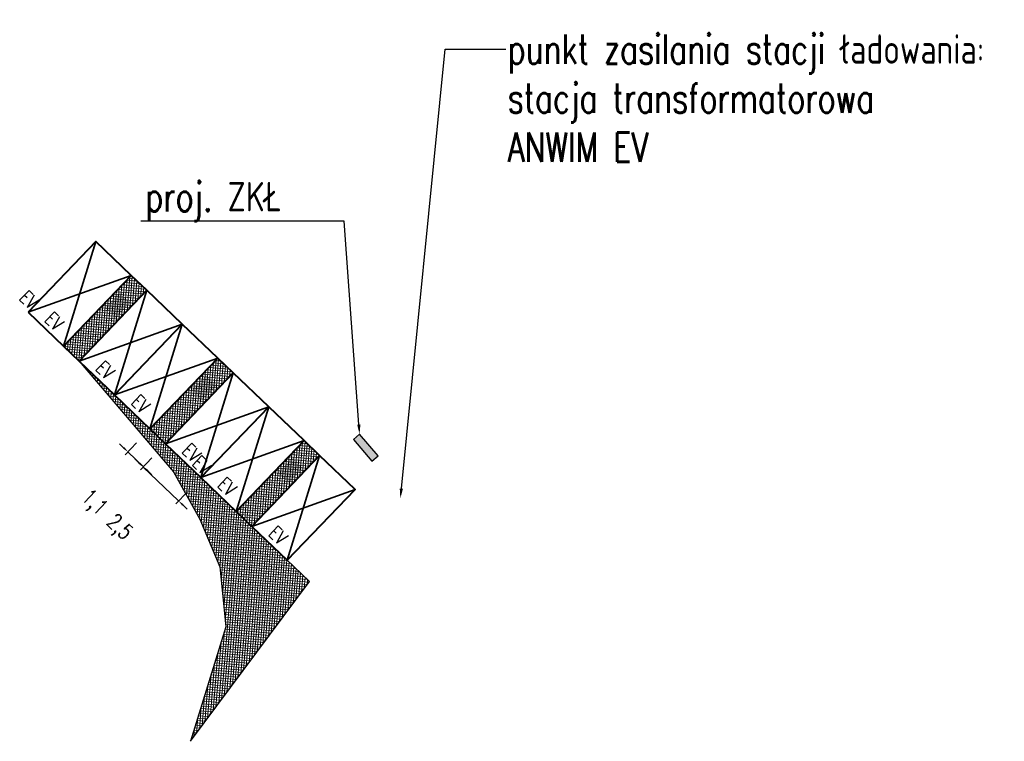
# Model space of a CAD drawing. Header units: metres. Extents: x 7447333 to 7447504, y 5607126 to 5607175.
# Tile 1 of 2: x 7447333 to 7447383, y 5607138 to 5607175. Entities that reach past the tile are written whole.
import ezdxf
from ezdxf import colors
from ezdxf.entities.mleader import LeaderData, LeaderLine
from ezdxf.math import Vec2, Vec3

# ---------------------------------------------------------------- set-up
doc = ezdxf.new("R2010")
doc.units = ezdxf.units.M
doc.header["$MEASUREMENT"] = 0
doc.layers.get('0').update_dxf_attribs({"color": 250, "linetype": 'CONTINUOUS', "lineweight": 100})
doc.layers.get('Defpoints').update_dxf_attribs({"linetype": 'CONTINUOUS'})
doc.layers.add('!!!_EV_AFIR_TRAFO', color=1, linetype='CONTINUOUS')
doc.layers.add('Ładowarka', color=7, linetype='CONTINUOUS')
for name, color, linetype, lineweight in [('#### trafo 1', 2, 'CONTINUOUS', 5), ('_Energa Invest-opisy', 7, 'CONTINUOUS', 50), ('ANWIM_E_Urządzenia', 1, 'CONTINUOUS', 35)]:
    doc.layers.add(name, color=color, linetype=linetype, lineweight=lineweight)
doc.layers.add('SCHEMAT', color=7, linetype='CONTINUOUS', transparency=0.7)
doc.styles.get("Standard").update_dxf_attribs({"font": 'Simplex.SHX', "width": 0.75})
doc.dimstyles.get("Standard").update_dxf_attribs({"dimtxt": 1, "dimasz": 1, "dimexe": 1, "dimexo": 1, "dimgap": 1, "dimtad": 1, "dimtxsty": 'Standard', "dimcen": 2.5, "dimadec": 0, "dimazin": 0, "dimtfac": 1, "dimtmove": 0, "dimatfit": 3, "dimfxl": 1, "dimarcsym": 0})

# ---------------------------------------------------------------- blocks, each defined once
blk = doc.blocks.new('*D312')
at = {"layer": '#### trafo 1', "color": 0, "linetype": 'ByBlock', "lineweight": -2, "ltscale": 0.1, "transparency": 16777216}
for p, q in [((7447339.146, 5607152.158), (7447338.929, 5607152.365)), ((7447339.809, 5607152.418), (7447339.224, 5607151.806)), ((7447341.169, 5607150.222), (7447339.362, 5607151.951)), ((7447341.616, 5607150.69), (7447341.03, 5607150.078)), ((7447341.385, 5607150.015), (7447341.602, 5607149.807))]:
    blk.add_line(p, q, dxfattribs=at)
at = {"layer": '#### trafo 1', "color": 0, "linetype": 'ByBlock', "ltscale": 0.1, "transparency": 16777216}
for points in [[(7447339.18, 5607152.194), (7447339.111, 5607152.122), (7447339.362, 5607151.951)], [(7447341.42, 5607150.051), (7447341.351, 5607149.979), (7447341.169, 5607150.222)]]:
    blk.add_solid(points, dxfattribs=at)
at = {"layer": 'Defpoints', "color": 0, "linetype": 'ByBlock', "ltscale": 0.1, "transparency": 16777216}
for p in [(7447340.501, 5607153.14), (7447339.362, 5607151.951), (7447342.307, 5607151.412)]:
    blk.add_point(p, dxfattribs=at)
at = {"layer": '#### trafo 1', "color": 0, "linetype": 'ByBlock', "lineweight": 15, "ltscale": 0.1, "transparency": 16777216, "insert": (7447338.103, 5607148.826), "char_height": 0.8, "attachment_point": 5, "rotation": 316.2628}
blk.add_mtext('2,5', dxfattribs=at)
blk = doc.blocks.new('*D313')
at = {"layer": '#### trafo 1', "color": 0, "linetype": 'ByBlock', "lineweight": -2, "ltscale": 0.1, "transparency": 16777216}
for p, q in [((7447338.365, 5607152.933), (7447338.148, 5607153.141)), ((7447339.015, 5607153.178), (7447338.444, 5607152.581)), ((7447339.377, 5607151.966), (7447338.582, 5607152.726)), ((7447339.809, 5607152.418), (7447339.238, 5607151.821)), ((7447339.593, 5607151.758), (7447339.81, 5607151.551))]:
    blk.add_line(p, q, dxfattribs=at)
at = {"layer": '#### trafo 1', "color": 0, "linetype": 'ByBlock', "ltscale": 0.1, "transparency": 16777216}
for points in [[(7447338.4, 5607152.97), (7447338.331, 5607152.897), (7447338.582, 5607152.726)], [(7447339.628, 5607151.794), (7447339.559, 5607151.722), (7447339.377, 5607151.966)]]:
    blk.add_solid(points, dxfattribs=at)
at = {"layer": 'Defpoints', "color": 0, "linetype": 'ByBlock', "ltscale": 0.1, "transparency": 16777216}
for p in [(7447339.706, 5607153.901), (7447338.582, 5607152.726), (7447340.501, 5607153.14)]:
    blk.add_point(p, dxfattribs=at)
at = {"layer": '#### trafo 1', "color": 0, "linetype": 'ByBlock', "lineweight": 15, "ltscale": 0.1, "transparency": 16777216, "insert": (7447336.816, 5607150.085), "char_height": 0.8, "attachment_point": 5, "rotation": 316.2628}
blk.add_mtext('1,1', dxfattribs=at)
blk = doc.blocks.new('ZKŁ_1')
h = blk.add_hatch(color=1)
h.dxf.hatch_style = 1
h.paths.add_polyline_path([(0, 0), (0, 0.379), (-1.322, 0.379), (-1.322, 0)])
at = {"color": 18, "lineweight": 30, "true_color": 0x000000}
blk.add_lwpolyline([(-1.322, 0), (0, 0), (0, 0.379), (-1.322, 0.379)], close=True, dxfattribs=at)

msp = doc.modelspace()

# ---------------------------------------------------------------- hatches: boundary and pattern name
at = {"layer": '!!!_EV_AFIR_TRAFO', "lineweight": 20, "true_color": 0xf26722, "transparency": 33554687}
h = msp.add_hatch(dxfattribs=at)
h.set_pattern_fill('ANSI37', color=30, angle=-139.6217)
h.set_pattern_definition([(265.3782552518, (-1804185.01546, 6622853.12078), (0.1245935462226, -0.0100721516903), []), (355.3782552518, (-1804185.01546, 6622853.12078), (0.0100721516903, 0.1245935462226), [])])
h.paths.add_polyline_path([(7447335.299, 5607158.118), (7447336.093, 5607157.358), (7447339.55, 5607160.97), (7447338.755, 5607161.731)])
h = msp.add_hatch(dxfattribs=at)
h.set_pattern_fill('ANSI37', color=30, angle=-139.6217)
h.set_pattern_definition([(265.3782552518, (0, 0), (0.1245935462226, -0.0100721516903), []), (355.3782552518, (0, 0), (0.0100721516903, 0.1245935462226), [])])
h.paths.add_polyline_path([(7447343.578, 5607143.79), (7447341.778, 5607137.95), (7447347.844, 5607146.114), (7447336.093, 5607157.358), (7447340.901, 5607151.7), (7447342.249, 5607149.288), (7447343.271, 5607146.854)])
h = msp.add_hatch(dxfattribs=at)
h.set_pattern_fill('ANSI37', color=30, angle=-139.6217)
h.set_pattern_definition([(265.3782552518, (-1804180.6081, 6622848.90353), (0.1245935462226, -0.0100721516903), []), (355.3782552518, (-1804180.6081, 6622848.90353), (0.0100721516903, 0.1245935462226), [])])
h.paths.add_polyline_path([(7447339.706, 5607153.901), (7447340.501, 5607153.14), (7447343.958, 5607156.753), (7447343.163, 5607157.513)])
h = msp.add_hatch(dxfattribs=at)
h.set_pattern_fill('ANSI37', color=30, angle=-139.6217)
h.set_pattern_definition([(265.3782552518, (-1804176.20075, 6622844.68628), (0.1245935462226, -0.0100721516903), []), (355.3782552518, (-1804176.20075, 6622844.68628), (0.0100721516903, 0.1245935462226), [])])
h.paths.add_polyline_path([(7447344.113, 5607149.684), (7447344.908, 5607148.923), (7447348.365, 5607152.536), (7447347.57, 5607153.296)])
at = {"layer": 'Ładowarka'}
h = msp.add_hatch(color=5, dxfattribs=at)
h.dxf.hatch_style = 1
h.paths.add_polyline_path([(7447337.407, 5607160.082), (7447337.963, 5607159.55), (7447338.708, 5607160.329), (7447338.152, 5607160.861)])
h = msp.add_hatch(color=5, dxfattribs=at)
h.dxf.hatch_style = 1
h.paths.add_polyline_path([(7447341.814, 5607155.865), (7447342.37, 5607155.333), (7447343.115, 5607156.111), (7447342.559, 5607156.644)])
h = msp.add_hatch(color=5, dxfattribs=at)
h.dxf.hatch_style = 1
h.paths.add_polyline_path([(7447346.221, 5607151.648), (7447346.778, 5607151.116), (7447347.522, 5607151.894), (7447346.966, 5607152.426)])

# ---------------------------------------------------------------- linework, layer by layer
at = {"layer": 'ANWIM_E_Urządzenia', "color": 3, "lineweight": 35}
for p, q in [((7447336.949, 5607163.459), (7447335.299, 5607158.118)), ((7447333.492, 5607159.847), (7447338.755, 5607161.731)), ((7447339.55, 5607160.97), (7447337.9, 5607155.629)), ((7447336.093, 5607157.358), (7447341.357, 5607159.242)), ((7447341.357, 5607159.242), (7447339.706, 5607153.901)), ((7447337.9, 5607155.629), (7447343.163, 5607157.513)), ((7447343.958, 5607156.753), (7447342.307, 5607151.412)), ((7447340.501, 5607153.14), (7447345.764, 5607155.025)), ((7447345.764, 5607155.025), (7447344.113, 5607149.684)), ((7447342.307, 5607151.412), (7447347.57, 5607153.296)), ((7447348.365, 5607152.536), (7447346.715, 5607147.195)), ((7447344.908, 5607148.923), (7447350.171, 5607150.807))]:
    msp.add_line(p, q, dxfattribs=at)
at = {"layer": 'ANWIM_E_Urządzenia', "color": 7, "lineweight": 35, "true_color": 0xffffff}
for p, q in [((7447339.55, 5607160.97), (7447337.9, 5607155.629)), ((7447343.958, 5607156.753), (7447342.307, 5607151.412)), ((7447348.365, 5607152.536), (7447346.715, 5607147.195))]:
    msp.add_line(p, q, dxfattribs=at)
at = {"layer": 'ANWIM_E_Urządzenia', "color": 114, "lineweight": 40, "true_color": 0x139b48}
for points in [[(7447333.492, 5607159.847), (7447335.299, 5607158.118), (7447338.755, 5607161.731), (7447336.949, 5607163.459)], [(7447335.299, 5607158.118), (7447336.093, 5607157.358), (7447339.55, 5607160.97), (7447338.755, 5607161.731)], [(7447336.093, 5607157.358), (7447337.9, 5607155.629), (7447341.357, 5607159.242), (7447339.55, 5607160.97)], [(7447337.9, 5607155.629), (7447339.706, 5607153.901), (7447343.163, 5607157.513), (7447341.357, 5607159.242)], [(7447339.706, 5607153.901), (7447340.501, 5607153.14), (7447343.958, 5607156.753), (7447343.163, 5607157.513)], [(7447340.501, 5607153.14), (7447342.307, 5607151.412), (7447345.764, 5607155.025), (7447343.958, 5607156.753)], [(7447342.307, 5607151.412), (7447344.113, 5607149.684), (7447347.57, 5607153.296), (7447345.764, 5607155.025)], [(7447344.113, 5607149.684), (7447344.908, 5607148.923), (7447348.365, 5607152.536), (7447347.57, 5607153.296)], [(7447344.908, 5607148.923), (7447346.715, 5607147.195), (7447350.171, 5607150.807), (7447348.365, 5607152.536)]]:
    msp.add_lwpolyline(points, close=True, dxfattribs=at)
at = {"layer": 'SCHEMAT', "linetype": 'Continuous'}
msp.add_lwpolyline([(7447341.778, 5607137.95), (7447347.844, 5607146.114), (7447336.093, 5607157.358), (7447340.901, 5607151.7), (7447342.249, 5607149.288), (7447343.271, 5607146.854), (7447343.578, 5607143.79), (7447341.778, 5607137.95)], dxfattribs=at)

# ---------------------------------------------------------------- block references
at = {"xscale": 1.1, "yscale": 1.1, "zscale": 1.1, "rotation": 310.7023029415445}
msp.add_blockref('ZKŁ_1', (7447351.033, 5607152.245, 0.025), dxfattribs=at)

# ---------------------------------------------------------------- texts
at = {"layer": 'Ładowarka', "color": 7, "lineweight": 40, "true_color": 0xffffff, "char_height": 0.6991, "attachment_point": 1, "rotation": 316.2628}
for insert in [(7447333.473, 5607161.027), (7447337.369, 5607157.44), (7447341.777, 5607153.223), (7447342.288, 5607152.593), (7447346.184, 5607149.006)]:
    msp.add_mtext_dynamic_manual_height_columns('EV', width=0.58533, gutter_width=3.496, heights=[0], dxfattribs=dict(at, insert=insert))
at = {"layer": 'Ładowarka', "color": 3, "lineweight": 40, "char_height": 0.6991, "attachment_point": 1, "rotation": 316.2628}
for insert in [(7447334.768, 5607159.929), (7447337.369, 5607157.44), (7447339.175, 5607155.712), (7447341.777, 5607153.223), (7447343.583, 5607151.495), (7447346.184, 5607149.006)]:
    msp.add_mtext_dynamic_manual_height_columns('EV', width=0.58533, gutter_width=3.496, heights=[0], dxfattribs=dict(at, insert=insert))

# ---------------------------------------------------------------- dimensions: what is measured, and where the dimension line sits
at = {"layer": '#### trafo 1', "color": 6, "linetype": 'ByBlock', "lineweight": 15, "ltscale": 0.1}
for p1, p2, distance, picture, middle in [((7447340.501, 5607153.14), (7447339.706, 5607153.901), 1.626, '*D313', (7447336.816, 5607150.085)), ((7447342.307, 5607151.412), (7447340.501, 5607153.14), 1.647, '*D312', (7447338.103, 5607148.826))]:
    dim = msp.add_aligned_dim(p1=p1, p2=p2, distance=distance, dimstyle='Standard', override={"dimtxt": 0.8, "dimasz": 0.3, "dimexe": 0.2, "dimdec": 1, "dimtmove": 2}, dxfattribs=at)
    dim.commit()
    dim.dimension.update_dxf_attribs({"geometry": picture, "text_midpoint": middle})

# ---------------------------------------------------------------- leaders
at = {"layer": '_Energa Invest-opisy', "linetype": 'Continuous', "lineweight": 0}
ml = msp.add_multileader_mtext('Standard', dxfattribs=at)
ml.set_content('{\\C256;\\c0;punkt zasilania stacji ładowania:\\Pstacja transformatorowa\\PANWIM EV}', color=256)
ml.set_leader_properties()
ml.build(insert=Vec2(0, 0))
ml.multileader.update_dxf_attribs({"has_text_frame": 1, "text_right_attachment_type": 6, "dogleg_length": 6.199, "arrow_head_size": 0.5, "scale": 0.5})
ctx = ml.context
ctx.base_point, ctx.scale, ctx.char_height, ctx.arrow_head_size, ctx.landing_gap_size, ctx.plane_origin, ctx.plane_x_axis, ctx.plane_y_axis = Vec3(7447357.872, 5607173.283), 0.5, 1.5, 0.5, 0.09, Vec3(7447293.348, 5607071.363), Vec3(1, 0.000049), Vec3(-0.000049, 1)
ctx.right_attachment = 6
notes = []
notes.append((ctx, [(0, (1, 1, 0), (7447354.773, 5607173.282), (1, 0.000049), 3.099, [(2, [(7447352.484, 5607150.349)], 0, [])])]))
ctx.mtext.insert, ctx.mtext.text_direction, ctx.mtext.rotation, ctx.mtext.defined_height, ctx.mtext.flow_direction = Vec3(7447357.962, 5607174.033), Vec3(1, 0.000049), 0.000049, 5.255, 5
ctx.mtext.has_bg_fill, ctx.mtext.bg_color, ctx.mtext.bg_scale_factor, ctx.mtext.bg_transparency, ctx.mtext.use_window_bg_color = 1, -1023410167, 1.5, 0, 1
for ctx, leaders in notes:
    for number, flags, end, landing, length, lines in leaders:
        leader = LeaderData()
        leader.index, (leader.has_last_leader_line, leader.has_dogleg_vector, leader.attachment_direction) = number, flags
        leader.last_leader_point, leader.dogleg_vector, leader.dogleg_length = Vec3(end), Vec3(landing), length
        for number, points, colour, breaks in lines:
            line = LeaderLine()
            line.index, line.vertices, line.color, line.breaks = number, Vec3.list(points), colors.encode_raw_color(colour), breaks
            leader.lines.append(line)
        ctx.leaders.append(leader)

# ---------------------------------------------------------------- next in the draw order: leaders
at = {"layer": 'ANWIM_E_Urządzenia', "color": 0, "linetype": 'Continuous', "lineweight": 0}
ml = msp.add_multileader_mtext('Standard', dxfattribs=at)
ml.set_content('proj. ZKŁ')
ml.set_leader_properties()
ml.build(insert=Vec2(0, 0))
ml.multileader.update_dxf_attribs({"has_text_frame": 1, "text_right_attachment_type": 6, "dogleg_length": 6.199, "arrow_head_size": 0.5, "scale": 0.5})
ctx = ml.context
ctx.base_point, ctx.scale, ctx.char_height, ctx.arrow_head_size, ctx.landing_gap_size, ctx.plane_origin = Vec3(7447338.678, 5607165.5), 0.5, 1.5, 0.5, 0.09, Vec3(7447357.504, 5607144.212)
ctx.right_attachment, ctx.text_align_type = 6, 2
notes = []
notes.append((ctx, [(1, (1, 1, 0), (7447349.618, 5607164.5), (-1, 0), 3.099, [(0, [(7447350.401, 5607153.619)], 0, [])])]))
ctx.mtext.insert, ctx.mtext.alignment, ctx.mtext.flow_direction = Vec3(7447346.429, 5607166.5), 3, 5
ctx.mtext.has_bg_fill, ctx.mtext.bg_color, ctx.mtext.bg_scale_factor, ctx.mtext.bg_transparency, ctx.mtext.use_window_bg_color = 1, -1023410167, 1.5, 0, 1
for ctx, leaders in notes:
    for number, flags, end, landing, length, lines in leaders:
        leader = LeaderData()
        leader.index, (leader.has_last_leader_line, leader.has_dogleg_vector, leader.attachment_direction) = number, flags
        leader.last_leader_point, leader.dogleg_vector, leader.dogleg_length = Vec3(end), Vec3(landing), length
        for number, points, colour, breaks in lines:
            line = LeaderLine()
            line.index, line.vertices, line.color, line.breaks = number, Vec3.list(points), colors.encode_raw_color(colour), breaks
            leader.lines.append(line)
        ctx.leaders.append(leader)

doc.saveas('drawing.dxf')
